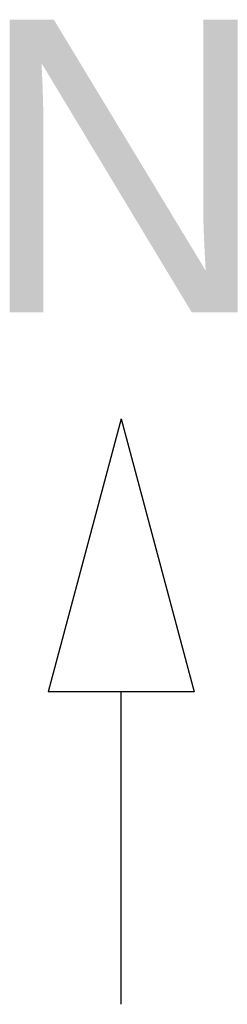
# Model space of a CAD drawing. Header units: millimetres. Extents: x -150 to 340931, y -1115 to 365939.
# Tile 2 of 256: x 265518 to 266229, y 317423 to 320786. Entities that reach past the tile are written whole.
import ezdxf

# ---------------------------------------------------------------- set-up
doc = ezdxf.new("R2010")
doc.units = ezdxf.units.MM
doc.header["$LTSCALE"] = 0.5
doc.header["$MEASUREMENT"] = 0
doc.linetypes.add('PLINE', pattern=[0])
doc.layers.add('0(Nye konstruksjoner)', color=7, linetype='Continuous')
doc.styles.add('GENERATED_STYLE_3', font='arial.ttf')

msp = doc.modelspace()

# ---------------------------------------------------------------- linework, layer by layer
at = {"layer": '0(Nye konstruksjoner)', "linetype": 'PLINE'}
for p, q in [((265865.2, 319422.6), (265615.2, 318489.6)), ((265865.2, 319422.6), (266115.2, 318489.6)), ((266115.2, 318489.6), (265615.2, 318489.6))]:
    msp.add_line(p, q, dxfattribs=at)
at = {"layer": '0(Nye konstruksjoner)', "linetype": 'PLINE', "flags": 128}
msp.add_lwpolyline([(265865.2, 317422.6), (265865.2, 318489.6)], dxfattribs=at)

# ---------------------------------------------------------------- texts
at = {"layer": '0(Nye konstruksjoner)', "linetype": 'Continuous', "insert": (265873.6, 319786.4), "char_height": 1000, "attachment_point": 8, "style": 'GENERATED_STYLE_3'}
msp.add_mtext('\\A1;{\\pqc;\\fArial|b0|i0|c0|p0;\\W1.000000;N}', dxfattribs=at)

doc.saveas('drawing.dxf')
